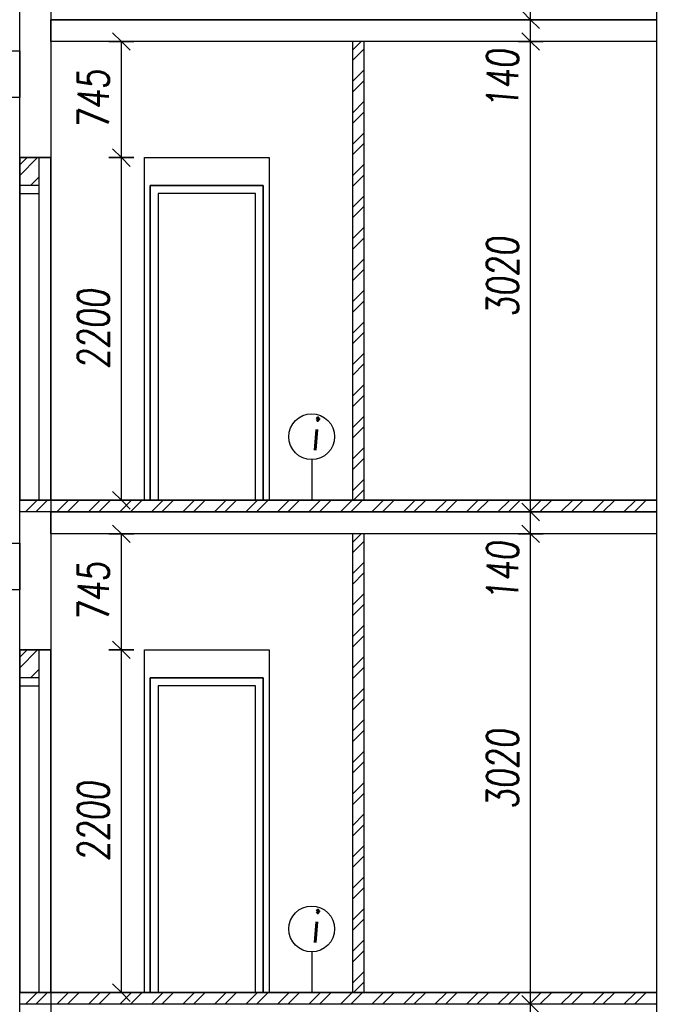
# Model space of a CAD drawing. Header units: millimetres. Extents: x 22267 to 193155, y 329430 to 541733.
# Tile 64 of 89: x 136537 to 140697, y 386275 to 392595. Entities that reach past the tile are written whole.
import ezdxf

# ---------------------------------------------------------------- set-up
doc = ezdxf.new("R2010")
doc.units = ezdxf.units.MM
doc.linetypes.add('ČERCHOVANÁ', pattern=[25.4, 12.7, -6.35, 0, -6.35])
for name, color, linetype in [('BOURÁNÍ PŘÍČEK', 30, 'Continuous'), ('DVERE', 4, 'Continuous'), ('KOTY_100', 7, 'Continuous'), ('KÓTY BP PODLAHA', 255, 'Continuous'), ('KÓTY BP PŘÍČKY', 255, 'Continuous'), ('OSY', 7, 'Continuous'), ('TENKA', 4, 'Continuous'), ('TLUSTA', 2, 'Continuous'), ('ŽB', 1, 'Continuous')]:
    doc.layers.add(name, color=color, linetype=linetype)
doc.styles.add('CS-ROMANS', font='romans.shx', dxfattribs={"width": 0.75, "oblique": 5})
doc.styles.add('CS-ROMANS_100', font='romans.shx', dxfattribs={"width": 0.75, "oblique": 5, "height": 200})
doc.dimstyles.new('A_KÓTA_100', dxfattribs={"dimtxt": 200, "dimasz": 4, "dimexe": 100, "dimexo": 1500, "dimgap": 80, "dimtad": 1, "dimdec": 0, "dimdsep": 46, "dimtxsty": 'CS-ROMANS_100', "dimblk": 'KOT_CARA20', "dimcen": 90, "dimse1": 1, "dimse2": 1, "dimclrd": 256, "dimclre": 256, "dimclrt": 256, "dimadec": 0, "dimazin": 0, "dimtfac": 1, "dimtdec": 0, "dimtix": 1, "dimtmove": 2, "dimatfit": 3, "dimldrblk": 'OBLIQUE', "dimfxl": 1, "dimfxlon": 1, "dimtolj": 1, "dimarcsym": 0})

# ---------------------------------------------------------------- blocks, each defined once
blk = doc.blocks.new('KOT_CARA20')
for p, q in [((0, 20), (0, -20)), ((0, 0), (-14.1, -14.1)), ((0, 0), (14.1, 14.1))]:
    blk.add_line(p, q)
blk = doc.blocks.new('*D3214')
at = {"layer": 'Defpoints', "color": 0, "transparency": 16777216}
for p in [(139814.6, 386275.5), (140078.9, 386275.5), (140078.9, 386135.5)]:
    blk.add_point(p, dxfattribs=at)
at = {"layer": 'KOTY_100', "lineweight": -2, "transparency": 16777216}
for p, q in [((139814.6, 386279.5), (139814.6, 386283.5)), ((139814.6, 386135.5), (139814.6, 386275.5)), ((139814.6, 386131.5), (139814.6, 386127.5))]:
    blk.add_line(p, q, dxfattribs=at)
at = {"layer": 'KOTY_100', "lineweight": -2, "transparency": 16777216, "xscale": 4, "yscale": 4, "zscale": 4}
for p, rotation in [((139814.6, 386275.5), 270), ((139814.6, 386135.5), 90)]:
    blk.add_blockref('KOT_CARA20', p, dxfattribs=dict(at, rotation=rotation))
at = {"layer": 'KOTY_100', "transparency": 16777216, "insert": (139634.6, 385915.3), "char_height": 200, "attachment_point": 5, "rotation": 90, "style": 'CS-ROMANS_100'}
blk.add_mtext('\\A1;140', dxfattribs=at)
blk = doc.blocks.new('_OBLIQUE')
at = {"color": 0, "linetype": 'ByBlock', "ltscale": 15}
blk.add_line((-0.5, -0.5), (0.5, 0.5), dxfattribs=at)
blk = doc.blocks.new('*D3215')
at = {"layer": 'Defpoints', "color": 0, "transparency": 16777216}
for p in [(139814.6, 389295.5), (139949.6, 389295.5), (140078.9, 386275.5)]:
    blk.add_point(p, dxfattribs=at)
at = {"layer": 'KOTY_100', "lineweight": -2, "transparency": 16777216}
blk.add_line((139814.6, 386279.5), (139814.6, 389291.5), dxfattribs=at)
at = {"layer": 'KOTY_100', "lineweight": -2, "transparency": 16777216, "xscale": 4, "yscale": 4, "zscale": 4}
for p, rotation in [((139814.6, 389295.5), 90), ((139814.6, 386275.5), 270)]:
    blk.add_blockref('KOT_CARA20', p, dxfattribs=dict(at, rotation=rotation))
at = {"layer": 'KOTY_100', "transparency": 16777216, "insert": (139634.6, 387785.5), "char_height": 200, "attachment_point": 5, "rotation": 90, "style": 'CS-ROMANS_100'}
blk.add_mtext('\\A1;3020', dxfattribs=at)
blk = doc.blocks.new('*D3216')
at = {"layer": 'Defpoints', "color": 0, "transparency": 16777216}
for p in [(139814.6, 389435.5), (139949.6, 389435.5), (139949.6, 389295.5)]:
    blk.add_point(p, dxfattribs=at)
at = {"layer": 'KOTY_100', "lineweight": -2, "transparency": 16777216}
for p, q in [((139814.6, 389439.5), (139814.6, 389443.5)), ((139814.6, 389295.5), (139814.6, 389435.5)), ((139814.6, 389291.5), (139814.6, 389287.5))]:
    blk.add_line(p, q, dxfattribs=at)
at = {"layer": 'KOTY_100', "lineweight": -2, "transparency": 16777216, "xscale": 4, "yscale": 4, "zscale": 4}
for p, rotation in [((139814.6, 389435.5), 270), ((139814.6, 389295.5), 90)]:
    blk.add_blockref('KOT_CARA20', p, dxfattribs=dict(at, rotation=rotation))
at = {"layer": 'KOTY_100', "transparency": 16777216, "insert": (139634.6, 389055.3), "char_height": 200, "attachment_point": 5, "rotation": 90, "style": 'CS-ROMANS_100'}
blk.add_mtext('\\A1;140', dxfattribs=at)
blk = doc.blocks.new('*D3217')
at = {"layer": 'Defpoints', "color": 0, "transparency": 16777216}
for p in [(139814.6, 392455.5), (139949.6, 392455.5), (139949.6, 389435.5)]:
    blk.add_point(p, dxfattribs=at)
at = {"layer": 'KOTY_100', "lineweight": -2, "transparency": 16777216}
blk.add_line((139814.6, 389439.5), (139814.6, 392451.5), dxfattribs=at)
at = {"layer": 'KOTY_100', "lineweight": -2, "transparency": 16777216, "xscale": 4, "yscale": 4, "zscale": 4}
for p, rotation in [((139814.6, 392455.5), 90), ((139814.6, 389435.5), 270)]:
    blk.add_blockref('KOT_CARA20', p, dxfattribs=dict(at, rotation=rotation))
at = {"layer": 'KOTY_100', "transparency": 16777216, "insert": (139634.6, 390945.5), "char_height": 200, "attachment_point": 5, "rotation": 90, "style": 'CS-ROMANS_100'}
blk.add_mtext('\\A1;3020', dxfattribs=at)
blk = doc.blocks.new('*D3218')
at = {"layer": 'Defpoints', "color": 0, "transparency": 16777216}
for p in [(139814.6, 392595.5), (139949.6, 392595.5), (139949.6, 392455.5)]:
    blk.add_point(p, dxfattribs=at)
at = {"layer": 'KOTY_100', "lineweight": -2, "transparency": 16777216}
for p, q in [((139814.6, 392599.5), (139814.6, 392603.5)), ((139814.6, 392455.5), (139814.6, 392595.5)), ((139814.6, 392451.5), (139814.6, 392447.5))]:
    blk.add_line(p, q, dxfattribs=at)
at = {"layer": 'KOTY_100', "lineweight": -2, "transparency": 16777216, "xscale": 4, "yscale": 4, "zscale": 4}
for p, rotation in [((139814.6, 392595.5), 270), ((139814.6, 392455.5), 90)]:
    blk.add_blockref('KOT_CARA20', p, dxfattribs=dict(at, rotation=rotation))
at = {"layer": 'KOTY_100', "transparency": 16777216, "insert": (139634.6, 392215.1), "char_height": 200, "attachment_point": 5, "rotation": 90, "style": 'CS-ROMANS_100'}
blk.add_mtext('\\A1;140', dxfattribs=at)
blk = doc.blocks.new('*D3219')
at = {"layer": 'Defpoints', "color": 0, "transparency": 16777216}
for p in [(139814.6, 395615.5), (139949.6, 395615.5), (139949.6, 392595.5)]:
    blk.add_point(p, dxfattribs=at)
at = {"layer": 'KOTY_100', "lineweight": -2, "transparency": 16777216}
blk.add_line((139814.6, 392599.5), (139814.6, 395611.5), dxfattribs=at)
at = {"layer": 'KOTY_100', "lineweight": -2, "transparency": 16777216, "xscale": 4, "yscale": 4, "zscale": 4}
for p, rotation in [((139814.6, 395615.5), 90), ((139814.6, 392595.5), 270)]:
    blk.add_blockref('KOT_CARA20', p, dxfattribs=dict(at, rotation=rotation))
at = {"layer": 'KOTY_100', "transparency": 16777216, "insert": (139634.6, 394105.5), "char_height": 200, "attachment_point": 5, "rotation": 90, "style": 'CS-ROMANS_100'}
blk.add_mtext('\\A1;3020', dxfattribs=at)
blk = doc.blocks.new('*D3450')
at = {"layer": 'Defpoints', "color": 0, "transparency": 16777216}
for p in [(136737.4, 388550.5), (137189.8, 388550.5), (136832.1, 386350.5)]:
    blk.add_point(p, dxfattribs=at)
at = {"layer": 'KÓTY BP PŘÍČKY', "lineweight": -2, "transparency": 16777216}
blk.add_line((137189.8, 386354.5), (137189.8, 388546.5), dxfattribs=at)
at = {"layer": 'KÓTY BP PŘÍČKY', "lineweight": -2, "transparency": 16777216, "xscale": 4, "yscale": 4, "zscale": 4}
for p, rotation in [((137189.8, 388550.5), 90), ((137189.8, 386350.5), 270)]:
    blk.add_blockref('KOT_CARA20', p, dxfattribs=dict(at, rotation=rotation))
at = {"layer": 'KÓTY BP PŘÍČKY', "transparency": 16777216, "insert": (137009.8, 387450.5), "char_height": 200, "attachment_point": 5, "rotation": 90, "style": 'CS-ROMANS_100'}
blk.add_mtext('\\A1;2200', dxfattribs=at)
blk = doc.blocks.new('*D3451')
at = {"layer": 'Defpoints', "color": 0, "transparency": 16777216}
for p in [(137189.8, 389295.5), (137397, 389295.5), (136737.4, 388550.5)]:
    blk.add_point(p, dxfattribs=at)
at = {"layer": 'KÓTY BP PŘÍČKY', "lineweight": -2, "transparency": 16777216}
blk.add_line((137189.8, 388554.5), (137189.8, 389291.5), dxfattribs=at)
at = {"layer": 'KÓTY BP PŘÍČKY', "lineweight": -2, "transparency": 16777216, "xscale": 4, "yscale": 4, "zscale": 4}
for p, rotation in [((137189.8, 389295.5), 90), ((137189.8, 388550.5), 270)]:
    blk.add_blockref('KOT_CARA20', p, dxfattribs=dict(at, rotation=rotation))
at = {"layer": 'KÓTY BP PŘÍČKY', "transparency": 16777216, "insert": (137009.8, 388923), "char_height": 200, "attachment_point": 5, "rotation": 90, "style": 'CS-ROMANS_100'}
blk.add_mtext('\\A1;745', dxfattribs=at)
blk = doc.blocks.new('*D3452')
at = {"layer": 'Defpoints', "color": 0, "transparency": 16777216}
for p in [(136737.4, 391710.5), (137189.8, 391710.5), (136832.1, 389510.5)]:
    blk.add_point(p, dxfattribs=at)
at = {"layer": 'KÓTY BP PŘÍČKY', "lineweight": -2, "transparency": 16777216}
blk.add_line((137189.8, 389514.5), (137189.8, 391706.5), dxfattribs=at)
at = {"layer": 'KÓTY BP PŘÍČKY', "lineweight": -2, "transparency": 16777216, "xscale": 4, "yscale": 4, "zscale": 4}
for p, rotation in [((137189.8, 391710.5), 90), ((137189.8, 389510.5), 270)]:
    blk.add_blockref('KOT_CARA20', p, dxfattribs=dict(at, rotation=rotation))
at = {"layer": 'KÓTY BP PŘÍČKY', "transparency": 16777216, "insert": (137009.8, 390610.5), "char_height": 200, "attachment_point": 5, "rotation": 90, "style": 'CS-ROMANS_100'}
blk.add_mtext('\\A1;2200', dxfattribs=at)
blk = doc.blocks.new('*D3453')
at = {"layer": 'Defpoints', "color": 0, "transparency": 16777216}
for p in [(137189.8, 392455.5), (137397, 392455.5), (136737.4, 391710.5)]:
    blk.add_point(p, dxfattribs=at)
at = {"layer": 'KÓTY BP PŘÍČKY', "lineweight": -2, "transparency": 16777216}
blk.add_line((137189.8, 391714.5), (137189.8, 392451.5), dxfattribs=at)
at = {"layer": 'KÓTY BP PŘÍČKY', "lineweight": -2, "transparency": 16777216, "xscale": 4, "yscale": 4, "zscale": 4}
for p, rotation in [((137189.8, 392455.5), 90), ((137189.8, 391710.5), 270)]:
    blk.add_blockref('KOT_CARA20', p, dxfattribs=dict(at, rotation=rotation))
at = {"layer": 'KÓTY BP PŘÍČKY', "transparency": 16777216, "insert": (137009.8, 392083), "char_height": 200, "attachment_point": 5, "rotation": 90, "style": 'CS-ROMANS_100'}
blk.add_mtext('\\A1;745', dxfattribs=at)

msp = doc.modelspace()

# ---------------------------------------------------------------- hatches: boundary and pattern name
at = {"layer": 'BOURÁNÍ PŘÍČEK'}
h = msp.add_hatch(dxfattribs=at)
h.set_pattern_fill('ANSI32', color=256, scale=15)
h.set_pattern_definition([(45, (98618.94, -10545), (-101.02788, 101.02788), []), (45, (98686.29, -10545), (-101.02788, 101.02788), [])])
h.paths.add_polyline_path([(138672.4, 392455.5), (138747.4, 392455.5), (138747.4, 389510.5), (138672.4, 389510.5)])
h = msp.add_hatch(dxfattribs=at)
h.set_pattern_fill('ANSI32', color=256, scale=15)
h.set_pattern_definition([(45, (96476.44, -11290), (-101.02788, 101.02788), []), (45, (96543.79, -11290), (-101.02788, 101.02788), [])])
h.paths.add_polyline_path([(136537.4, 391710.5), (136662.4, 391710.5), (136662.4, 391530.5), (136537.4, 391530.5)])
h = msp.add_hatch(dxfattribs=at)
h.set_pattern_fill('ANSI32', color=256, scale=15)
h.set_pattern_definition([(45, (0, -12640), (-101.02788, 101.02788), []), (45, (67.35, -12640), (-101.02788, 101.02788), [])])
h.paths.add_polyline_path([(136537.4, 389510.5), (140622.4, 389510.5), (140622.4, 389435.5), (136537.4, 389435.5)])
h = msp.add_hatch(dxfattribs=at)
h.set_pattern_fill('ANSI32', color=256, scale=15)
h.set_pattern_definition([(45, (98618.94, -13705), (-101.02788, 101.02788), []), (45, (98686.29, -13705), (-101.02788, 101.02788), [])])
h.paths.add_polyline_path([(138672.4, 389295.5), (138747.4, 389295.5), (138747.4, 386350.5), (138672.4, 386350.5)])
h = msp.add_hatch(dxfattribs=at)
h.set_pattern_fill('ANSI32', color=256, scale=15)
h.set_pattern_definition([(45, (96476.44, -14450), (-101.02788, 101.02788), []), (45, (96543.79, -14450), (-101.02788, 101.02788), [])])
h.paths.add_polyline_path([(136537.4, 388550.5), (136662.4, 388550.5), (136662.4, 388370.5), (136537.4, 388370.5)])
h = msp.add_hatch(dxfattribs=at)
h.set_pattern_fill('ANSI32', color=256, scale=15)
h.set_pattern_definition([(45, (-3e-10, -15800), (-101.02788, 101.02788), []), (45, (67.35, -15800), (-101.02788, 101.02788), [])])
h.paths.add_polyline_path([(136537.4, 386350.5), (140622.4, 386350.5), (140622.4, 386275.5), (136537.4, 386275.5)])

# ---------------------------------------------------------------- linework, layer by layer
for points in [[(136737.4, 406325.5), (136737.4, 336050.5)], [(138672.4, 392455.5), (138672.4, 389510.5)], [(138747.4, 389510.5), (138747.4, 392455.5)], [(136662.4, 389510.5), (136662.4, 391710.5)], [(138672.4, 389295.5), (138672.4, 386350.5)], [(138747.4, 386350.5), (138747.4, 389295.5)], [(136662.4, 386350.5), (136662.4, 388550.5)]]:
    msp.add_lwpolyline(points, dxfattribs=at)
for points in [[(136537.4, 389510.5), (136737.4, 389510.5), (136737.4, 391710.5), (136537.4, 391710.5)], [(136537.4, 391710.5), (136737.4, 391710.5), (136737.4, 389510.5), (136537.4, 389510.5)], [(136537.4, 391480.5), (136662.4, 391480.5), (136662.4, 391530.5), (136537.4, 391530.5)], [(137374.9, 389510.5), (138099.9, 389510.5), (138099.9, 391530.5), (137374.9, 391530.5)], [(137424.9, 389510.5), (138049.9, 389510.5), (138049.9, 391480.5), (137424.9, 391480.5)], [(136537.4, 389510.5), (140622.4, 389510.5), (140622.4, 389435.5), (136537.4, 389435.5)], [(136537.4, 386350.5), (136737.4, 386350.5), (136737.4, 388550.5), (136537.4, 388550.5)], [(136537.4, 388550.5), (136737.4, 388550.5), (136737.4, 386350.5), (136537.4, 386350.5)], [(136537.4, 388320.5), (136662.4, 388320.5), (136662.4, 388370.5), (136537.4, 388370.5)], [(137374.9, 386350.5), (138099.9, 386350.5), (138099.9, 388370.5), (137374.9, 388370.5)], [(137424.9, 386350.5), (138049.9, 386350.5), (138049.9, 388320.5), (137424.9, 388320.5)], [(136537.4, 386350.5), (140622.4, 386350.5), (140622.4, 386275.5), (136537.4, 386275.5)]]:
    msp.add_lwpolyline(points, close=True, dxfattribs=at)
at = {"layer": 'DVERE'}
for points in [[(137337.4, 391710.5), (138137.4, 391710.5), (138137.4, 389510.5), (137337.4, 389510.5)], [(137337.4, 388550.5), (138137.4, 388550.5), (138137.4, 386350.5), (137337.4, 386350.5)]]:
    msp.add_lwpolyline(points, close=True, dxfattribs=at)
at = {"layer": 'KÓTY BP PODLAHA'}
for centre in [(138410.3, 389919), (138410.3, 386759)]:
    msp.add_circle(centre, 147.1, dxfattribs=at)
at = {"layer": 'KÓTY BP PŘÍČKY'}
for p, q in [((138410.3, 389771.9), (138410.3, 389510.5)), ((138410.3, 386611.9), (138410.3, 386350.5))]:
    msp.add_line(p, q, dxfattribs=at)
at = {"layer": 'OSY', "linetype": 'ČERCHOVANÁ', "ltscale": 25}
msp.add_lwpolyline([(136537.4, 331387.3), (136537.4, 408305.5)], dxfattribs=at)
at = {"layer": 'TENKA'}
for points in [[(140622.4, 392595.5), (136737.4, 392595.5)], [(134762.4, 392095.5), (129937.4, 392095.5), (129937.4, 392395.5), (136537.4, 392395.5), (136537.4, 392095.5), (134837.4, 392095.5)], [(140622.4, 389435.5), (136737.4, 389435.5)], [(134762.4, 388935.5), (129937.4, 388935.5), (129937.4, 389235.5), (136537.4, 389235.5), (136537.4, 388935.5), (134837.4, 388935.5)]]:
    msp.add_lwpolyline(points, dxfattribs=at)
for points in [[(137374.9, 391530.5), (138099.9, 391530.5), (138099.9, 389510.5), (137374.9, 389510.5)], [(137374.9, 388370.5), (138099.9, 388370.5), (138099.9, 386350.5), (137374.9, 386350.5)]]:
    msp.add_lwpolyline(points, close=True, dxfattribs=at)
at = {"layer": 'TLUSTA'}
for points in [[(140622.4, 402075.5), (140622.4, 349935.5)], [(140622.4, 392455.5), (136737.4, 392455.5)], [(140622.4, 389510.5), (136737.4, 389510.5)], [(140622.4, 389295.5), (136737.4, 389295.5)], [(140622.4, 386350.5), (136737.4, 386350.5)]]:
    msp.add_lwpolyline(points, dxfattribs=at)
at = {"layer": 'ŽB'}
msp.add_lwpolyline([(140622.4, 402075.5), (140622.4, 349935.5), (140772.4, 349935.5), (140772.4, 402075.5)], dxfattribs=at)
for points in [[(136537.4, 392670.5), (136737.4, 392670.5), (136737.4, 391710.5), (136537.4, 391710.5)], [(136737.4, 392595.5), (140622.4, 392595.5), (140622.4, 392455.5), (136737.4, 392455.5)], [(136537.4, 389510.5), (136737.4, 389510.5), (136737.4, 388550.5), (136537.4, 388550.5)], [(136737.4, 389435.5), (140622.4, 389435.5), (140622.4, 389295.5), (136737.4, 389295.5)], [(136537.4, 386350.5), (136737.4, 386350.5), (136737.4, 385390.5), (136537.4, 385390.5)]]:
    msp.add_lwpolyline(points, close=True, dxfattribs=at)

# ---------------------------------------------------------------- texts
at = {"layer": 'KÓTY BP PODLAHA', "char_height": 200, "width": 78.647, "attachment_point": 4, "style": 'CS-ROMANS'}
for insert in [(138406.4, 389932), (138406.4, 386772)]:
    msp.add_mtext('\\A1;i', dxfattribs=dict(at, insert=insert))

# ---------------------------------------------------------------- dimensions: what is measured, and where the dimension line sits
at = {"layer": 'KOTY_100'}
for base, p1, p2, picture, middle in [((139814.6, 395615.5), (139949.6, 392595.5), (139949.6, 395615.5), '*D3219', (139634.6, 394105.5)), ((139814.6, 392455.5), (139949.6, 389435.5), (139949.6, 392455.5), '*D3217', (139634.6, 390945.5)), ((139814.6, 389295.5), (140078.9, 386275.5), (139949.6, 389295.5), '*D3215', (139634.6, 387785.5))]:
    dim = msp.add_linear_dim(base=base, p1=p1, p2=p2, angle=90, dimstyle='A_KÓTA_100', dxfattribs=at)
    dim.commit()
    dim.dimension.update_dxf_attribs({"geometry": picture, "text_midpoint": middle})
for base, p1, p2, picture, middle in [((139814.6, 392595.5), (139949.6, 392455.5), (139949.6, 392595.5), '*D3218', (139634.6, 392215.1)), ((139814.6, 389435.5), (139949.6, 389295.5), (139949.6, 389435.5), '*D3216', (139634.6, 389055.3)), ((139814.6, 386275.5), (140078.9, 386135.5), (140078.9, 386275.5), '*D3214', (139634.6, 385915.3))]:
    dim = msp.add_linear_dim(base=base, p1=p1, p2=p2, angle=90, dimstyle='A_KÓTA_100', dxfattribs=at)
    dim.commit()
    dim.dimension.update_dxf_attribs({"geometry": picture, "text_midpoint": middle, "dimtype": 160})
at = {"layer": 'KÓTY BP PŘÍČKY'}
for base, p1, p2, picture, middle in [((137189.8, 392455.5), (136737.4, 391710.5), (137397, 392455.5), '*D3453', (137009.8, 392083)), ((137189.8, 391710.5), (136832.1, 389510.5), (136737.4, 391710.5), '*D3452', (137009.8, 390610.5)), ((137189.8, 389295.5), (136737.4, 388550.5), (137397, 389295.5), '*D3451', (137009.8, 388923)), ((137189.8, 388550.5), (136832.1, 386350.5), (136737.4, 388550.5), '*D3450', (137009.8, 387450.5))]:
    dim = msp.add_linear_dim(base=base, p1=p1, p2=p2, angle=90, dimstyle='A_KÓTA_100', dxfattribs=at)
    dim.commit()
    dim.dimension.update_dxf_attribs({"geometry": picture, "text_midpoint": middle})

doc.saveas('drawing.dxf')
